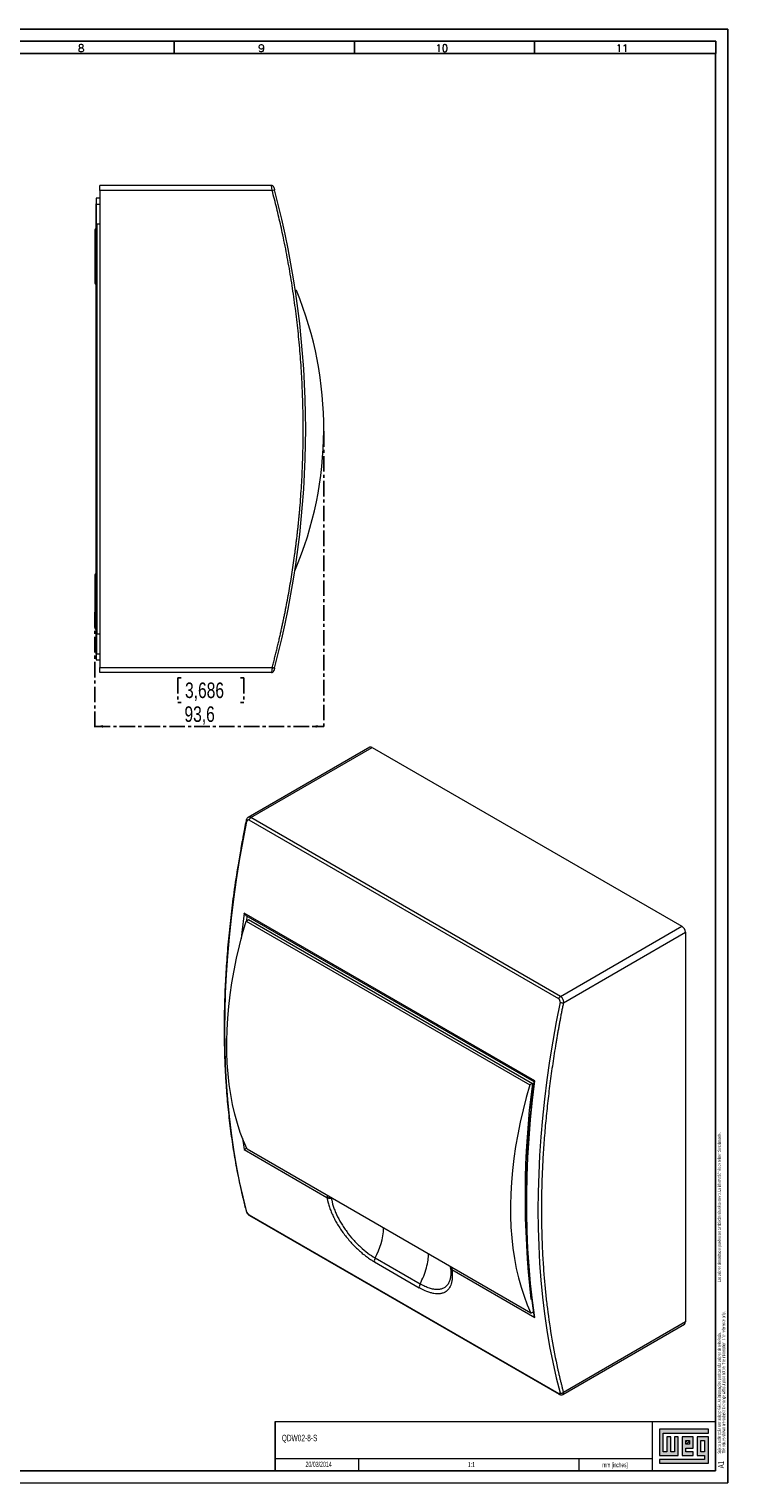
# Model space of a CAD drawing. Header units: millimetres. Extents: x 0 to 841, y 0 to 594.
# Tile 3 of 3: x 555 to 841, y 0 to 594. Entities that reach past the tile are written whole.
import ezdxf

# ---------------------------------------------------------------- set-up
doc = ezdxf.new("R2010")
doc.units = ezdxf.units.MM
doc.linetypes.add('CENTER', pattern=[10.16, 6.35, -1.27, 1.27, -1.27])
for name, color, linetype in [('CENTRO', 7, 'CENTER'), ('FORMATO', 7, 'Continuous'), ('LEGENDA', 7, 'Continuous')]:
    doc.layers.add(name, color=color, linetype=linetype)
doc.styles.add('SLDTEXTSTYLE0', font='ROMANS')
doc.styles.add('SLDTEXTSTYLE1', font='TXT', dxfattribs={"width": 0.605})
doc.styles.add('SLDTEXTSTYLE2', font='TXT', dxfattribs={"width": 0.569583})
doc.styles.add('SLDTEXTSTYLE3', font='TXT', dxfattribs={"width": 0.75})
doc.dimstyles.new('SLDDIMSTYLE0', dxfattribs={"dimtxt": 6.35, "dimasz": 3.302, "dimexe": 0, "dimexo": 0.0625, "dimgap": 1.5875, "dimtad": 1, "dimdec": 1, "dimrnd": 1e-09, "dimzin": 12, "dimdsep": 46, "dimtxsty": 'SLDTEXTSTYLE3', "dimsah": 1, "dimcen": 0.09, "dimadec": 0, "dimazin": 3, "dimtfac": 1, "dimtdec": 1, "dimtofl": 0, "dimtmove": 0, "dimatfit": 3, "dimfxl": 1, "dimfrac": 2, "dimtolj": 1, "dimtzin": 12, "dimarcsym": 0})

# ---------------------------------------------------------------- blocks, each defined once
blk = doc.blocks.new('SW_NOTE_0')
at = {"color": 0, "linetype": 'Continuous', "lineweight": 0, "attachment_point": 1, "rotation": 90}
for s, insert, char_height, style in [('Sujeito a alteração sem aviso prévio. As informações contidas são valores de referência.                                                           Los valores demostrados pueden ser cambiados sin aviso previo. La información és de referencia solamente.', (-1.71, 0), 1.32292, 'SLDTEXTSTYLE2'), ('The values shown are subject to change without prior notice. The information is for reference only.', (0.06, 0), 1.3229, 'SLDTEXTSTYLE1')]:
    blk.add_mtext(s, dxfattribs=dict(at, insert=insert, char_height=char_height, style=style))
blk = doc.blocks.new('_D_1')
at = {"layer": 'CENTRO'}
for p, q in [((675.82, 429.72), (675.82, 308.09)), ((582.21, 355.8), (582.21, 308.09)), ((617.48, 328.94), (616.19, 328.94)), ((616.19, 328.94), (616.19, 318.85)), ((641.8, 328.94), (643.09, 328.94)), ((643.09, 328.94), (643.09, 318.85)), ((616.19, 318.85), (617.48, 318.85)), ((643.09, 318.85), (641.8, 318.85)), ((582.21, 309.09), (675.82, 309.09))]:
    blk.add_line(p, q, dxfattribs=at)
for points in [[(582.21, 309.09), (585.51, 308.59), (585.51, 309.6)], [(675.82, 309.09), (672.52, 309.6), (672.52, 308.59)]]:
    blk.add_solid(points, dxfattribs=at)
at = {"layer": 'CENTRO', "char_height": 6.35, "attachment_point": 1, "style": 'SLDTEXTSTYLE3'}
for s, insert in [('3,686', (619.09, 327.03, 0.1)), ('93,6', (618.86, 317.28, 0.1))]:
    blk.add_mtext(s, dxfattribs=dict(at, insert=insert))

msp = doc.modelspace()

# ---------------------------------------------------------------- hatches: boundary and pattern name
at = {"linetype": 'Continuous'}
msp.add_hatch(color=7, dxfattribs=at).paths.add_polyline_path([(812.99, 21.93), (812.99, 11.15), (820.69, 11.15), (820.69, 18.85), (819.15, 18.85), (819.15, 12.69), (817.61, 12.69), (817.61, 18.85), (816.07, 18.85), (816.07, 12.69), (814.53, 12.69), (814.53, 20.39), (833.01, 20.39), (833.01, 21.93)], flags=0)
h = msp.add_hatch(color=7, dxfattribs=at)
h.paths.add_polyline_path([(812.99, 8.07), (833.01, 8.07), (833.01, 18.85), (828.39, 18.85), (828.39, 11.15), (831.47, 11.15), (831.47, 9.61), (812.99, 9.61)], flags=0)
h.paths.add_polyline_path([(829.93, 17.31), (831.47, 17.31), (831.47, 12.69), (829.93, 12.69)], flags=0)
h = msp.add_hatch(color=7, dxfattribs=at)
h.paths.add_polyline_path([(826.85, 12.69), (823.77, 12.69), (823.77, 14.23), (826.85, 14.23), (826.85, 18.85), (822.23, 18.85), (822.23, 11.15), (826.85, 11.15)], flags=0)
h.paths.add_polyline_path([(825.31, 15.77), (823.77, 15.77), (823.77, 17.31), (825.31, 17.31)], flags=0)
h = msp.add_hatch(dxfattribs=at)
h.set_pattern_fill('ANSI31', color=8, scale=0.25, style=0)
h.paths.add_polyline_path([(825.31, 15.77), (823.77, 15.77), (823.77, 17.31), (825.31, 17.31)], flags=0)

# ---------------------------------------------------------------- linework, layer by layer
at = {"color": 7, "linetype": 'Continuous', "lineweight": 15}
for p, q in [((584.21, 528.1), (584.21, 530.1)), ((654.44, 530.1), (584.21, 530.1)), ((584.21, 524.95), (582.91, 524.95)), ((582.91, 522.39), (582.91, 523.55)), ((584.21, 528.1), (584.21, 333.1)), ((654.71, 528.1), (584.21, 528.1)), ((654.71, 528.1), (655.67, 528.35)), ((582.71, 514.27), (582.71, 522.55)), ((584.21, 522.39), (582.91, 522.39)), ((582.91, 514.26), (582.91, 522.39)), ((582.21, 511.95), (582.21, 501.1)), ((582.71, 512.35), (582.61, 512.35)), ((582.71, 346.92), (582.71, 514.27)), ((584.21, 514.3), (583.11, 514.3)), ((583.11, 514.3), (583.11, 346.9)), ((582.21, 501.1), (582.21, 490.25)), ((582.61, 489.85), (582.71, 489.85)), ((664.65, 487.18), (664.19, 487.18)), ((582.21, 370.95), (582.21, 360.1)), ((582.71, 371.35), (582.61, 371.35)), ((582.21, 360.1), (582.21, 349.25)), ((582.61, 348.85), (582.71, 348.85)), ((582.71, 338.64), (582.71, 346.92)), ((582.91, 346.93), (582.91, 338.81)), ((583.11, 346.9), (584.21, 346.9)), ((582.91, 337.65), (582.91, 338.81)), ((582.91, 338.81), (584.21, 338.81)), ((582.91, 336.25), (584.21, 336.25)), ((584.21, 331.1), (584.21, 333.1)), ((584.21, 333.1), (654.71, 333.1)), ((654.44, 331.1), (584.21, 331.1)), ((654.45, 331.17), (654.44, 331.1)), ((654.44, 331.14), (654.59, 331.11)), ((694.62, 300.59), (644.9, 271.89)), ((645.96, 271.82), (695.62, 300.49)), ((695.62, 300.49), (822.19, 227.42)), ((771.84, 197.75), (645.27, 270.82)), ((772.53, 198.75), (645.96, 271.82)), ((762.02, 164.24), (643.23, 232.81)), ((644, 231.9), (761.65, 163.98)), ((644.04, 229.55), (645.08, 230.15)), ((644.04, 229.55), (760, 162.6)), ((644.3, 229.7), (644.5, 231.6)), ((645.08, 230.15), (761.05, 163.21)), ((772.53, 198.75), (822.19, 227.42)), ((773.75, 196.19), (823.6, 224.97)), ((823.6, 224.97), (823.6, 65.75)), ((761.05, 163.21), (760, 162.6)), ((643.23, 136.21), (677.11, 116.65)), ((760.47, 69.38), (644.51, 136.32)), ((677.11, 116.65), (677.12, 116.61)), ((645.27, 109.54), (771.84, 36.47)), ((645.46, 109.28), (772.03, 36.21)), ((696.48, 90.32), (714.86, 79.7)), ((696.79, 91.92), (715.18, 81.31)), ((727.56, 83.96), (727.53, 83.79)), ((727.57, 83.93), (727.55, 83.72)), ((727.59, 88.36), (727.56, 88.23)), ((727.56, 88.23), (727.58, 87.88)), ((728.15, 87.15), (728.14, 87.19)), ((728.14, 87.19), (762.02, 67.63)), ((760.81, 74.92), (760.47, 75.12)), ((760.47, 69.38), (761.46, 69.96)), ((823.6, 65.75), (773.75, 36.97)), ((773.47, 36.13), (823.19, 64.83))]:
    msp.add_line(p, q, dxfattribs=at)
at = {"color": 8, "linetype": 'Continuous', "lineweight": 15}
for p, q in [((582.91, 523.55), (582.91, 524.95)), ((582.61, 506.39), (582.61, 512.35)), ((582.61, 489.85), (582.61, 494.78)), ((582.61, 366.4), (582.61, 371.35)), ((582.61, 348.85), (582.61, 354.82)), ((582.91, 336.25), (582.91, 337.65)), ((642.59, 140.8), (643.23, 136.21)), ((678.89, 116.48), (678.89, 116.4)), ((678.89, 116.4), (679.01, 116.41)), ((727.6, 88.36), (727.56, 88.23)), ((761.25, 69.83), (761.5, 69.68))]:
    msp.add_line(p, q, dxfattribs=at)
at = {"color": 7, "linetype": 'Continuous', "lineweight": 0}
for p, q in [((833.01, 21.93), (812.99, 21.93)), ((812.99, 21.93), (812.99, 11.15)), ((814.53, 20.39), (833.01, 20.39)), ((814.53, 12.69), (814.53, 20.39)), ((817.61, 18.85), (816.07, 18.85)), ((816.07, 18.85), (816.07, 12.69)), ((817.61, 12.69), (817.61, 18.85)), ((820.69, 18.85), (819.15, 18.85)), ((819.15, 18.85), (819.15, 12.69)), ((820.69, 11.15), (820.69, 18.85)), ((826.85, 18.85), (822.23, 18.85)), ((822.23, 18.85), (822.23, 11.15)), ((826.85, 14.23), (826.85, 18.85)), ((833.01, 18.85), (828.39, 18.85)), ((828.39, 18.85), (828.39, 11.15)), ((833.01, 20.39), (833.01, 21.93)), ((833.01, 8.07), (833.01, 18.85)), ((816.07, 12.69), (814.53, 12.69)), ((819.15, 12.69), (817.61, 12.69)), ((823.77, 17.31), (825.31, 17.31)), ((823.77, 15.77), (823.77, 17.31)), ((825.31, 15.77), (823.77, 15.77)), ((823.77, 14.23), (826.85, 14.23)), ((823.77, 12.69), (823.77, 14.23)), ((826.85, 12.69), (823.77, 12.69)), ((825.31, 17.31), (825.31, 15.77)), ((826.85, 11.15), (826.85, 12.69)), ((829.93, 12.69), (829.93, 17.31)), ((829.93, 17.31), (831.47, 17.31)), ((831.47, 12.69), (829.93, 12.69)), ((831.47, 17.31), (831.47, 12.69)), ((689.95, 10.03), (689.95, 5)), ((780, 10.03), (780, 5)), ((812.99, 11.15), (820.69, 11.15)), ((812.99, 9.61), (812.99, 8.07)), ((831.47, 9.61), (812.99, 9.61)), ((812.99, 8.07), (833.01, 8.07)), ((822.23, 11.15), (826.85, 11.15)), ((828.39, 11.15), (831.47, 11.15)), ((831.47, 11.15), (831.47, 9.61))]:
    msp.add_line(p, q, dxfattribs=at)
at = {"color": 7, "linetype": 'Continuous', "lineweight": 15, "flags": 128}
for points in [[(644.38, 110.66), (642.82, 116.88), (641.41, 123.22), (640.15, 129.68), (639.03, 136.26), (638.06, 142.95), (637.24, 149.75), (636.57, 156.66), (636.05, 163.67), (635.67, 170.78), (635.45, 177.99), (635.37, 185.28), (635.45, 192.66), (635.67, 200.13), (636.05, 207.67), (636.57, 215.28), (637.24, 222.97), (638.06, 230.72), (639.03, 238.53), (640.15, 246.4), (641.41, 254.32), (642.82, 262.29), (644.38, 270.3)], [(644.51, 136.32), (643.03, 139.71), (641.69, 143.24), (640.49, 146.9), (639.43, 150.69), (638.52, 154.62), (637.75, 158.66), (637.14, 162.82), (636.67, 167.08), (636.34, 171.45), (636.17, 175.92), (636.15, 180.48), (636.28, 185.12), (636.55, 189.84), (636.98, 194.63), (637.55, 199.48), (638.27, 204.39), (639.14, 209.35), (640.15, 214.35), (641.3, 219.39), (642.6, 224.46), (644.04, 229.55)], [(772.36, 196.42), (770.81, 188.4), (769.4, 180.44), (768.13, 172.51), (767.02, 164.65), (766.05, 156.83), (765.23, 149.08), (764.56, 141.4), (764.03, 133.78), (763.66, 126.24), (763.43, 118.78), (763.36, 111.4), (763.43, 104.1), (763.66, 96.9), (764.03, 89.79), (764.56, 82.78), (765.23, 75.87), (766.05, 69.07), (767.02, 62.37), (768.13, 55.79), (769.4, 49.33), (770.81, 42.99), (772.36, 36.77)], [(760, 162.6), (758.57, 157.51), (757.27, 152.44), (756.11, 147.41), (755.1, 142.4), (754.23, 137.44), (753.51, 132.53), (752.94, 127.68), (752.52, 122.89), (752.24, 118.17), (752.11, 113.53), (752.14, 108.97), (752.31, 104.51), (752.63, 100.14), (753.1, 95.87), (753.72, 91.71), (754.49, 87.67), (755.4, 83.75), (756.45, 79.95), (757.65, 76.29), (758.99, 72.76), (760.47, 69.38)], [(762.02, 67.63), (761.1, 74.48), (760.33, 81.44), (759.71, 88.51), (759.25, 95.69), (758.94, 102.96), (758.78, 110.33), (758.78, 117.79), (758.94, 125.34), (759.25, 132.97), (759.71, 140.68), (760.33, 148.46), (761.1, 156.32), (762.02, 164.24)], [(727.56, 88.23), (727.56, 88.21), (727.56, 88.04)]]:
    msp.add_lwpolyline(points, dxfattribs=at)
at = {"color": 8, "linetype": 'Continuous', "lineweight": 15, "flags": 128}
for points in [[(643.23, 232.81), (642.31, 224.9), (642.04, 222.31)], [(678.5, 116.36), (678.5, 116.53), (678.5, 116.7)]]:
    msp.add_lwpolyline(points, dxfattribs=at)
at = {"color": 7, "linetype": 'Continuous', "lineweight": 15}
for centre, radius, start, end in [((654.44, 529.1), 1, 14.9986, 90), ((286.8, 430.6), 381.61, 345.15719, 14.84281), ((582.89, 522.57), 0.185, 185.84057, 274.83942), ((582.61, 511.95), 0.4, 90, 180), ((582.61, 490.25), 0.4, 180, 270), ((527.57, 430.72), 148.25, 336.95122, 22.38338), ((582.61, 370.95), 0.4, 90, 180), ((582.61, 349.25), 0.4, 180, 270), ((582.89, 338.62), 0.185, 85.16058, 174.15943), ((654.44, 332.1), 1, 270, 345.0014), ((695.03, 299.67), 1.01, 54.38242, 114.30712), ((646.81, 270.51), 1.57, 122.93392, 168.37303), ((820.53, 224.83), 3.07, 2.60548, 57.39452), ((773.38, 197.44), 1.57, 122.93392, 168.37303), ((1120.1, 116.82), 362.03, 172.63795, 186.61463), ((678.23, 118.78), 2.44, 242.70398, 276.41151), ((698.96, 90.66), 2.51, 149.81715, 187.9451), ((728.64, 88.12), 1.08, 184.23611, 243.19019), ((717.35, 80.05), 2.51, 149.81715, 187.9451), ((822.65, 65.63), 0.959, 304.05635, 7.25583), ((772.91, 37.92), 1.27, 244.51927, 311.48979)]:
    msp.add_arc(centre, radius, start, end, dxfattribs=at)
at = {"color": 8, "linetype": 'Continuous', "lineweight": 15}
for centre, radius, start, end in [((644.52, 270.72), 0.442, 184.289, 250.96397), ((678.42, 116.76), 1.32, 150.61589, 184.79786), ((645.67, 109.62), 0.403, 191.84171, 238.36461), ((671.79, 105.66), 28.53, 331.22431, 356.93233), ((729.49, 87.29), 1.35, 150.99022, 184.42353), ((772.24, 36.55), 0.403, 191.84667, 238.26466)]:
    msp.add_arc(centre, radius, start, end, dxfattribs=at)
at = {"color": 7, "linetype": 'Continuous', "lineweight": 15}
for centre, start_param, end_param in [((583.11, 514.03), 1.570796, 2.094395), ((583.11, 347.17), 4.18879, 4.712389)]:
    msp.add_ellipse(centre, major_axis=(0.4, 0), ratio=0.674509, start_param=start_param, end_param=end_param, dxfattribs=at)
for points, knots in [([(654.71, 528.1), (654.69, 528.23), (654.67, 528.35), (654.64, 528.61), (654.62, 528.73), (654.59, 528.97), (654.57, 529.08), (654.55, 529.3), (654.53, 529.4), (654.51, 529.59), (654.5, 529.67), (654.48, 529.82), (654.47, 529.89), (654.45, 530.04), (654.44, 530.1), (654.44, 530.1)], [0, 0, 0, 0, 0.125, 0.125, 0.25, 0.25, 0.375, 0.375, 0.5, 0.5, 0.625, 0.625, 0.75, 0.75, 1, 1, 1, 1]), ([(654.59, 530.08), (654.57, 530.09), (654.52, 530.09), (654.47, 530.07), (654.44, 530.06)], [0, 0, 0, 0, 0.4966805, 1, 1, 1, 1]), ([(655.41, 529.35), (655.41, 529.35), (655.44, 529.24), (655.51, 528.96), (655.54, 528.85), (655.6, 528.61), (655.64, 528.48), (655.67, 528.35)], [0, 0, 0, 0, 0.5, 0.5, 0.75, 0.75, 1, 1, 1, 1]), ([(582.91, 524.95), (582.88, 524.94), (582.84, 524.93), (582.78, 524.88), (582.75, 524.84), (582.74, 524.81), (582.73, 524.8), (582.72, 524.79), (582.72, 524.78), (582.72, 524.77), (582.72, 524.77), (582.71, 524.75), (582.71, 524.75), (582.71, 524.75), (582.71, 524.74), (582.71, 524.73)], [0, 0, 0, 0, 0.281667, 0.394903, 0.479096, 0.509817, 0.522747, 0.534516, 0.545744, 0.557228, 0.569805, 0.584212, 0.66964, 0.816008, 1, 1, 1, 1]), ([(582.71, 524.73), (582.71, 524.73), (582.71, 524.73), (582.71, 524.62), (582.71, 524.41), (582.71, 524.13), (582.71, 523.84), (582.71, 523.64), (582.71, 523.55)], [0, 0, 0, 0, 0.106458, 0.29941, 0.492362, 0.677154, 0.84752, 1, 1, 1, 1]), ([(582.71, 523.55), (582.71, 523.55), (582.73, 523.55), (582.8, 523.55), (582.86, 523.55), (582.91, 523.55)], [0, 0, 0, 0, 0.5, 0.5, 1, 1, 1, 1]), ([(582.71, 523.55), (582.71, 523.36), (582.71, 523.16), (582.71, 522.81), (582.71, 522.66), (582.71, 522.55)], [0, 0, 0, 0, 0.5, 0.5, 1, 1, 1, 1]), ([(663.99, 379.7), (664.07, 380.32), (664.24, 381.56), (664.47, 383.41), (664.7, 385.27), (664.92, 387.13), (665.13, 388.99), (665.33, 390.85), (665.52, 392.71), (665.7, 394.57), (665.87, 396.43), (666.25, 400.78), (666.75, 407.62), (667.2, 416.96), (667.42, 426.31), (667.41, 435.67), (667.17, 445.02), (666.7, 454.36), (666, 463.69), (665.08, 472.99), (663.92, 482.28), (662.54, 491.53), (660.93, 500.74), (659.46, 508.08), (658.26, 513.56), (657.43, 517.21), (656.56, 520.85), (655.65, 524.48), (655.02, 526.89), (654.71, 528.1)], [0, 0, 0, 0, 0.0125024, 0.0250035, 0.0375036, 0.050003, 0.0625021, 0.0750011, 0.0875003, 0.1, 0.1125006, 0.1250023, 0.1875001, 0.2500016, 0.3124994, 0.3750009, 0.4374987, 0.5000002, 0.562498, 0.6249995, 0.6874973, 0.7499988, 0.8124966, 0.8749981, 0.8999991, 0.9249974, 0.9499954, 0.9749954, 1, 1, 1, 1]), ([(582.91, 514.26), (582.85, 514.24), (582.79, 514.23), (582.72, 514.24), (582.71, 514.26), (582.71, 514.27)], [0, 0, 0, 0, 0.5, 0.5, 1, 1, 1, 1]), ([(658.06, 346.78), (658.19, 347.34), (658.44, 348.47), (658.81, 350.16), (659.17, 351.85), (659.53, 353.54), (659.87, 355.24), (660.35, 357.63), (660.94, 360.71), (661.63, 364.5), (662.28, 368.29), (662.89, 372.09), (663.46, 375.89), (663.81, 378.43), (663.99, 379.7)], [0, 0, 0, 0, 0.051677, 0.103356, 0.155039, 0.206725, 0.258417, 0.310115, 0.425117, 0.540095, 0.655061, 0.770026, 0.885001, 1, 1, 1, 1]), ([(582.91, 346.93), (582.85, 346.95), (582.79, 346.96), (582.72, 346.95), (582.71, 346.94), (582.71, 346.92)], [0, 0, 0, 0, 0.5, 0.5, 1, 1, 1, 1]), ([(654.71, 333.1), (654.88, 333.74), (655.22, 335.04), (655.72, 336.99), (656.21, 338.95), (656.69, 340.9), (657.16, 342.86), (657.62, 344.82), (657.91, 346.13), (658.06, 346.78)], [0, 0, 0, 0, 0.142867, 0.285724, 0.428575, 0.571425, 0.714276, 0.857133, 1, 1, 1, 1]), ([(582.71, 338.64), (582.71, 338.54), (582.71, 338.39), (582.71, 338.03), (582.71, 337.83), (582.71, 337.65)], [0, 0, 0, 0, 0.5, 0.5, 1, 1, 1, 1]), ([(582.71, 337.65), (582.71, 337.65), (582.73, 337.65), (582.8, 337.65), (582.86, 337.65), (582.91, 337.65)], [0, 0, 0, 0, 0.5, 0.5, 1, 1, 1, 1]), ([(582.71, 337.65), (582.71, 337.55), (582.71, 337.35), (582.71, 337.06), (582.71, 336.78), (582.71, 336.58), (582.71, 336.47), (582.71, 336.47), (582.71, 336.47)], [0, 0, 0, 0, 0.1679663, 0.3556351, 0.5591958, 0.7717447, 0.9842936, 1, 1, 1, 1]), ([(582.71, 336.47), (582.71, 336.45), (582.71, 336.41), (582.71, 336.4), (582.72, 336.37), (582.73, 336.35), (582.74, 336.34), (582.75, 336.32), (582.77, 336.31), (582.79, 336.29), (582.82, 336.26), (582.87, 336.25), (582.89, 336.25), (582.91, 336.25)], [0, 0, 0, 0, 0.169923, 0.477953, 0.524465, 0.563388, 0.5979, 0.631351, 0.666468, 0.70486, 0.792871, 0.893588, 1, 1, 1, 1]), ([(655.67, 332.84), (655.67, 332.84), (655.65, 332.85), (655.56, 332.87), (655.48, 332.89), (655.29, 332.94), (655.18, 332.97), (654.94, 333.03), (654.82, 333.07), (654.71, 333.1)], [0, 0, 0, 0, 0.25, 0.25, 0.5, 0.5, 0.75, 0.75, 1, 1, 1, 1]), ([(655.67, 332.84), (655.64, 332.71), (655.6, 332.58), (655.54, 332.34), (655.51, 332.23), (655.46, 332.04), (655.44, 331.97), (655.41, 331.86), (655.41, 331.84), (655.41, 331.84)], [0, 0, 0, 0, 0.25, 0.25, 0.5, 0.5, 0.75, 0.75, 1, 1, 1, 1]), ([(655.35, 331.69), (655.36, 331.72), (655.39, 331.77), (655.41, 331.87), (655.43, 331.92)], [0, 0, 0, 0, 0.516233, 1, 1, 1, 1]), ([(644.08, 270.69), (643.85, 269.56), (643.44, 267.49), (642.9, 264.68), (642.48, 262.43), (642.14, 260.59), (641.56, 257.37), (640.46, 250.88), (639.05, 241.56), (637.72, 231.05), (636.69, 221.05), (635.91, 211.16), (635.49, 203.62), (635.29, 198.35), (635.2, 195.24), (635.13, 192.09), (635.09, 189.07), (635.08, 186.13), (635.08, 183.03), (635.12, 179.65), (635.2, 176.13), (635.31, 172.68), (635.46, 169.29), (635.63, 165.95), (635.96, 160.69), (636.55, 153.58), (637.54, 144.73), (638.78, 136.07), (639.92, 129.58), (640.79, 125.2), (641.27, 122.89), (641.68, 120.99), (642.05, 119.34), (642.41, 117.75), (642.87, 115.81), (643.44, 113.51), (643.86, 111.88), (644.09, 111)], [0, 0, 0, 0, 0.019187, 0.0351626, 0.0479162, 0.0575774, 0.0665346, 0.1030308, 0.1688104, 0.227544, 0.2862791, 0.3450156, 0.4037537, 0.4222152, 0.4408923, 0.4606109, 0.4798864, 0.4966497, 0.5151043, 0.5375597, 0.5597943, 0.5814969, 0.6028712, 0.6242337, 0.6455965, 0.7043434, 0.7630922, 0.8218429, 0.8805957, 0.8978309, 0.914431, 0.9296218, 0.9384363, 0.9498878, 0.9639707, 0.9806777, 1, 1, 1, 1]), ([(644.9, 271.89), (644.8, 271.82), (644.6, 271.69), (644.37, 271.4), (644.18, 271.06), (644.11, 270.81), (644.08, 270.69)], [0, 0, 0, 0, 0.257189, 0.509005, 0.757431, 1, 1, 1, 1]), ([(645.27, 270.82), (645.08, 270.93), (644.88, 270.93), (644.63, 270.79), (644.56, 270.71), (644.44, 270.53), (644.4, 270.42), (644.38, 270.3)], [0, 0, 0, 0, 0.5, 0.5, 0.75, 0.75, 1, 1, 1, 1]), ([(644, 231.9), (643.99, 231.9), (643.91, 231.94), (643.72, 232.1), (643.51, 232.33), (643.37, 232.56), (643.29, 232.7), (643.25, 232.77), (643.23, 232.81)], [0, 0, 0, 0, 0.027693, 0.232227, 0.614938, 0.807422, 0.87647, 1, 1, 1, 1]), ([(773.75, 196.19), (773.64, 195.64), (773.42, 194.52), (773.09, 192.85), (772.76, 191.19), (772.45, 189.52), (772.14, 187.86), (771.83, 186.19), (771.53, 184.53), (771.24, 182.88), (770.96, 181.22), (770.31, 177.36), (769.36, 171.32), (768.22, 163.14), (767.24, 155.02), (766.42, 146.97), (765.76, 138.99), (765.27, 131.09), (764.94, 123.27), (764.77, 115.54), (764.76, 107.9), (764.92, 100.35), (765.24, 92.91), (765.62, 87.03), (765.98, 82.68), (766.24, 79.79), (766.53, 76.92), (766.84, 74.07), (767.07, 72.18), (767.19, 71.24)], [0, 0, 0, 0, 0.0125024, 0.0250035, 0.0375036, 0.050003, 0.0625021, 0.0750011, 0.0875003, 0.1, 0.1125006, 0.1250023, 0.1875001, 0.2500016, 0.3124994, 0.3750009, 0.4374987, 0.5000002, 0.562498, 0.6249995, 0.6874973, 0.7499988, 0.8124966, 0.8749981, 0.8999991, 0.9249974, 0.9499954, 0.9749954, 1, 1, 1, 1]), ([(772.36, 196.42), (772.39, 196.54), (772.39, 196.67), (772.37, 196.93), (772.34, 197.06), (772.24, 197.31), (772.18, 197.42), (772.03, 197.62), (771.94, 197.7), (771.84, 197.75)], [0, 0, 0, 0, 0.25, 0.25, 0.5, 0.5, 0.75, 0.75, 1, 1, 1, 1]), ([(772.36, 196.42), (772.45, 196.37), (772.55, 196.32), (772.79, 196.24), (772.93, 196.2), (773.2, 196.16), (773.33, 196.15), (773.57, 196.16), (773.67, 196.17), (773.75, 196.19)], [0, 0, 0, 0, 0.25, 0.25, 0.5, 0.5, 0.75, 0.75, 1, 1, 1, 1]), ([(772.53, 198.75), (772.62, 198.7), (772.71, 198.63), (772.89, 198.48), (772.98, 198.39), (773.14, 198.2), (773.22, 198.1), (773.36, 197.88), (773.42, 197.77), (773.59, 197.41), (773.67, 197.16), (773.74, 196.79), (773.76, 196.67), (773.77, 196.42), (773.77, 196.31), (773.75, 196.19)], [0, 0, 0, 0, 0.125, 0.125, 0.25, 0.25, 0.375, 0.375, 0.5, 0.5, 0.75, 0.75, 0.875, 0.875, 1, 1, 1, 1]), ([(761.66, 163.98), (761.48, 162.54), (761.09, 159.44), (760.61, 154.92), (760.18, 150.6), (759.86, 146.91), (759.61, 143.83), (759.42, 141.16), (759.25, 138.68), (759.1, 136.17), (758.96, 133.61), (758.84, 130.98), (758.73, 128.3), (758.64, 125.58), (758.56, 122.85), (758.51, 120.09), (758.48, 117.41), (758.47, 115.1), (758.47, 113.28), (758.48, 111.86), (758.49, 110.44), (758.51, 108.8), (758.55, 106.82), (758.63, 103.68), (758.77, 99.71), (758.96, 95.88), (759.13, 92.94), (759.29, 90.56), (759.5, 87.75), (759.78, 84.49), (760.13, 80.81), (760.58, 76.71), (761.09, 72.55), (761.48, 69.78), (761.67, 68.5)], [0, 0, 0, 0, 0.042359, 0.091198, 0.13401, 0.170775, 0.20148, 0.226472, 0.251155, 0.276393, 0.302184, 0.329072, 0.356505, 0.384303, 0.412439, 0.440911, 0.469703, 0.495573, 0.512995, 0.526706, 0.540246, 0.55753, 0.57856, 0.602791, 0.657156, 0.70545, 0.726496, 0.75224, 0.782993, 0.818748, 0.859494, 0.905219, 0.955905, 1, 1, 1, 1]), ([(762.02, 164.24), (761.94, 164.19), (761.77, 164.09), (761.66, 164.01), (761.65, 163.99), (761.65, 163.98)], [0, 0, 0, 0, 0.416604, 0.83153, 1, 1, 1, 1]), ([(643.23, 136.21), (643.3, 136.25), (643.45, 136.34), (643.72, 136.51), (643.96, 136.67), (644.13, 136.79), (644.23, 136.86), (644.28, 136.89)], [0, 0, 0, 0, 0.301356, 0.601498, 0.761877, 0.903591, 1, 1, 1, 1]), ([(678.5, 116.36), (678.38, 116.35), (678.25, 116.35), (677.99, 116.37), (677.87, 116.39), (677.63, 116.44), (677.52, 116.47), (677.3, 116.55), (677.2, 116.6), (677.11, 116.65)], [0, 0, 0, 0, 0.25, 0.25, 0.5, 0.5, 0.75, 0.75, 1, 1, 1, 1]), ([(677.12, 116.61), (677.13, 116.5), (677.17, 116.27), (677.24, 115.93), (677.3, 115.58), (677.38, 115.23), (677.51, 114.7), (677.69, 113.99), (677.96, 113.09), (678.28, 112.17), (678.74, 110.93), (679.42, 109.37), (680.36, 107.47), (681.44, 105.59), (682.64, 103.71), (683.94, 101.87), (685.34, 100.09), (686.81, 98.37), (688.35, 96.73), (689.94, 95.19), (691.29, 94.01), (692.38, 93.12), (693.21, 92.49), (694.03, 91.89), (694.76, 91.38), (695.4, 90.97), (695.94, 90.63), (696.3, 90.42), (696.48, 90.32)], [0, 0, 0, 0, 0.0125311, 0.025057, 0.0375824, 0.0501119, 0.0626502, 0.0937535, 0.124864, 0.1560397, 0.1872177, 0.2500244, 0.3123661, 0.3745593, 0.4371769, 0.4998073, 0.561987, 0.6243023, 0.6871131, 0.7494405, 0.8116113, 0.8429476, 0.8742622, 0.9057017, 0.9371274, 0.958091, 0.9790406, 1, 1, 1, 1]), ([(678.89, 116.4), (679.05, 115.33), (679.32, 114.24), (679.85, 112.55), (680.05, 111.97), (680.5, 110.81), (680.76, 110.22), (681.57, 108.46), (682.19, 107.29), (683.24, 105.54), (683.61, 104.95), (684.39, 103.79), (684.79, 103.22), (686.04, 101.54), (686.92, 100.45), (688.32, 98.89), (688.8, 98.38), (689.77, 97.39), (690.26, 96.92), (691.74, 95.55), (692.74, 94.71), (694.79, 93.17), (695.8, 92.5), (696.79, 91.92)], [0, 0, 0, 0, 0.125, 0.125, 0.1875, 0.1875, 0.25, 0.25, 0.375, 0.375, 0.4375, 0.4375, 0.5, 0.5, 0.625, 0.625, 0.6875, 0.6875, 0.75, 0.75, 0.875, 0.875, 1, 1, 1, 1]), ([(644.09, 111), (644.14, 110.87), (644.23, 110.58), (644.52, 110.12), (644.86, 109.74), (645.19, 109.45), (645.36, 109.34), (645.45, 109.28)], [0, 0, 0, 0, 0.209654, 0.441219, 0.701448, 0.845787, 1, 1, 1, 1]), ([(644.38, 110.66), (644.4, 110.57), (644.44, 110.46), (644.56, 110.26), (644.63, 110.15), (644.79, 109.94), (644.89, 109.84), (645.08, 109.67), (645.18, 109.6), (645.27, 109.54)], [0, 0, 0, 0, 0.25, 0.25, 0.5, 0.5, 0.75, 0.75, 1, 1, 1, 1]), ([(728.15, 87.15), (728.31, 86.02), (728.36, 84.97), (728.3, 83.52), (728.25, 83.06), (728.11, 82.17), (728.02, 81.75), (727.66, 80.58), (727.33, 79.91), (726.7, 79.05), (726.46, 78.78), (725.94, 78.33), (725.67, 78.13), (725.07, 77.79), (724.75, 77.65), (724.24, 77.48), (724.06, 77.44), (723.7, 77.36), (723.51, 77.32), (722.55, 77.2), (721.73, 77.23), (720.39, 77.45), (719.93, 77.56), (719.21, 77.76), (718.97, 77.83), (718.48, 78), (718.23, 78.09), (716.98, 78.58), (715.94, 79.08), (714.86, 79.7)], [0, 0, 0, 0, 0.125, 0.125, 0.1875, 0.1875, 0.25, 0.25, 0.375, 0.375, 0.4375, 0.4375, 0.5, 0.5, 0.5625, 0.5625, 0.59375, 0.59375, 0.625, 0.625, 0.75, 0.75, 0.8125, 0.8125, 0.84375, 0.84375, 0.875, 0.875, 1, 1, 1, 1]), ([(728.14, 87.19), (727.96, 87.3), (727.81, 87.43), (727.61, 87.72), (727.56, 87.88), (727.56, 88.04)], [0, 0, 0, 0, 0.5, 0.5, 1, 1, 1, 1]), ([(727.56, 87.95), (727.65, 87.16), (727.81, 85.67), (727.64, 84.48), (727.57, 83.93)], [0, 0, 0, 0, 0.530034, 1, 1, 1, 1]), ([(761.66, 68.5), (761.7, 68.34), (761.75, 68.11), (761.87, 67.88), (761.95, 67.74), (762, 67.67), (762.02, 67.63)], [0, 0, 0, 0, 0.496713, 0.748295, 0.838543, 1, 1, 1, 1]), ([(771.38, 46.77), (771.48, 46.3), (771.7, 45.35), (772.02, 43.94), (772.35, 42.53), (772.69, 41.13), (773.04, 39.74), (773.39, 38.35), (773.63, 37.43), (773.75, 36.97)], [0, 0, 0, 0, 0.142867, 0.285724, 0.428575, 0.571425, 0.714276, 0.857133, 1, 1, 1, 1]), ([(771.84, 36.47), (772.03, 36.36), (772.2, 36.34), (772.34, 36.42), (772.37, 36.47), (772.39, 36.6), (772.39, 36.68), (772.36, 36.77)], [0, 0, 0, 0, 0.5, 0.5, 0.75, 0.75, 1, 1, 1, 1]), ([(772.03, 36.21), (772.14, 36.16), (772.37, 36.04), (772.76, 35.97), (773.14, 35.98), (773.36, 36.08), (773.47, 36.13)], [0, 0, 0, 0, 0.2282229, 0.4729816, 0.7326901, 1, 1, 1, 1])]:
    msp.add_open_spline(points, degree=3, knots=knots, dxfattribs=at)
at = {"color": 8, "linetype": 'Continuous', "lineweight": 15}
for points, knots in [([(654.71, 333.1), (654.67, 332.83), (654.6, 332.31), (654.51, 331.66), (654.46, 331.24), (654.45, 331.19), (654.45, 331.17)], [0, 0, 0, 0, 0.282826, 0.564686, 0.846657, 1, 1, 1, 1]), ([(645.96, 271.82), (645.76, 271.91), (645.38, 272.07), (645.06, 271.95), (644.9, 271.89)], [0, 0, 0, 0, 0.502139, 1, 1, 1, 1]), ([(644.1, 111.01), (644.1, 111), (644.11, 110.94), (644.18, 110.81), (644.3, 110.72), (644.38, 110.66)], [0, 0, 0, 0, 0.059154, 0.388393, 1, 1, 1, 1]), ([(715.18, 81.31), (715.7, 82.38), (716.75, 84.53), (717.83, 87.83), (718.51, 90.89), (718.59, 92.72), (718.63, 93.54)], [0, 0, 0, 0, 0.26019, 0.524033, 0.787271, 1, 1, 1, 1]), ([(727.49, 83.6), (727.44, 83.36), (727.3, 82.58), (726.81, 81.52), (726.02, 80.44), (725, 79.66), (723.77, 79.17), (722.35, 78.98), (720.75, 79.1), (719.01, 79.53), (717.15, 80.24), (715.84, 80.96), (715.18, 81.31)], [0, 0, 0, 0, 0.047748, 0.1533, 0.259614, 0.365418, 0.471002, 0.577222, 0.68251, 0.788357, 0.894154, 1, 1, 1, 1]), ([(773.47, 36.13), (773.47, 36.13), (773.61, 36.15), (773.75, 36.43), (773.75, 36.79), (773.75, 36.97)], [0, 0, 0, 0, 0.003437, 0.501503, 1, 1, 1, 1])]:
    msp.add_open_spline(points, degree=3, knots=knots, dxfattribs=at)
at = {"color": 7, "linetype": 'Continuous', "lineweight": 15}
for points in [[(678.89, 116.4), (678.76, 116.37), (678.64, 116.36), (678.5, 116.36)], [(767.19, 71.24), (768.25, 62.79), (769.65, 54.62), (771.38, 46.77)]]:
    msp.add_open_spline(points, degree=3, dxfattribs=at)
at = {"layer": 'FORMATO'}
for p, q in [((841, 594), (0, 594)), ((841, 0), (841, 594)), ((836, 589), (25, 589)), ((614.6, 589), (614.6, 584)), ((688.3, 589), (688.3, 584)), ((762, 589), (762, 584)), ((836, 589), (836, 584)), ((25, 584), (836, 584)), ((835.95, 5), (835.95, 584)), ((656, 25.11), (656, 5)), ((835.95, 5), (24.95, 5))]:
    msp.add_line(p, q, dxfattribs=at)
at = {"layer": 'FORMATO', "lineweight": 0}
for p, q in [((656, 25.11), (836, 25.11)), ((810, 25), (810, 5)), ((655.95, 10), (689.95, 10.03)), ((689.95, 10.03), (809.95, 10.03)), ((0, 0), (841, 0))]:
    msp.add_line(p, q, dxfattribs=at)

# ---------------------------------------------------------------- block references
at = {"color": 7, "linetype": 'Continuous', "lineweight": 0}
msp.add_blockref('SW_NOTE_0', (838.49, 12.01), dxfattribs=at)

# ---------------------------------------------------------------- texts
at = {"layer": 'FORMATO'}
for s, insert, char_height, attachment_point, style in [('8', (576.66, 587.66), 3, 2, 'SLDTEXTSTYLE0'), ('9', (650.36, 587.66), 3, 2, 'SLDTEXTSTYLE0'), ('10', (724.03, 587.66), 3, 2, 'SLDTEXTSTYLE0'), ('11', (797.73, 587.66), 3, 2, 'SLDTEXTSTYLE0'), ('mm [inches]', (789.69, 8.32), 1.9, 1, 'SLDTEXTSTYLE1')]:
    msp.add_mtext(s, dxfattribs=dict(at, insert=insert, char_height=char_height, attachment_point=attachment_point, style=style))
at = {"layer": 'LEGENDA', "style": 'SLDTEXTSTYLE1'}
for s, insert, char_height, attachment_point in [('QDW02-8-S', (658.62, 19.68), 2.646, 1), ('20/03/2014', (673.7, 8.68), 2.117, 2), ('1:1', (736.13, 8.56), 2.117, 2)]:
    msp.add_mtext(s, dxfattribs=dict(at, insert=insert, char_height=char_height, attachment_point=attachment_point))
at = {"layer": 'LEGENDA', "insert": (836.98, 5.98), "char_height": 2.381, "attachment_point": 1, "rotation": 90, "style": 'SLDTEXTSTYLE1'}
msp.add_mtext('A1', dxfattribs=at)

# ---------------------------------------------------------------- dimensions: what is measured, and where the dimension line sits
at = {"layer": 'CENTRO'}
dim = msp.add_linear_dim(base=(675.82, 309.09), p1=(582.21, 356.8), p2=(675.82, 430.72), dimstyle='SLDDIMSTYLE0', dxfattribs=at)
dim.commit()
dim.dimension.update_dxf_attribs({"geometry": '_D_1', "text_midpoint": (629.64, 309.09), "dimtype": 160})

doc.saveas('drawing.dxf')
